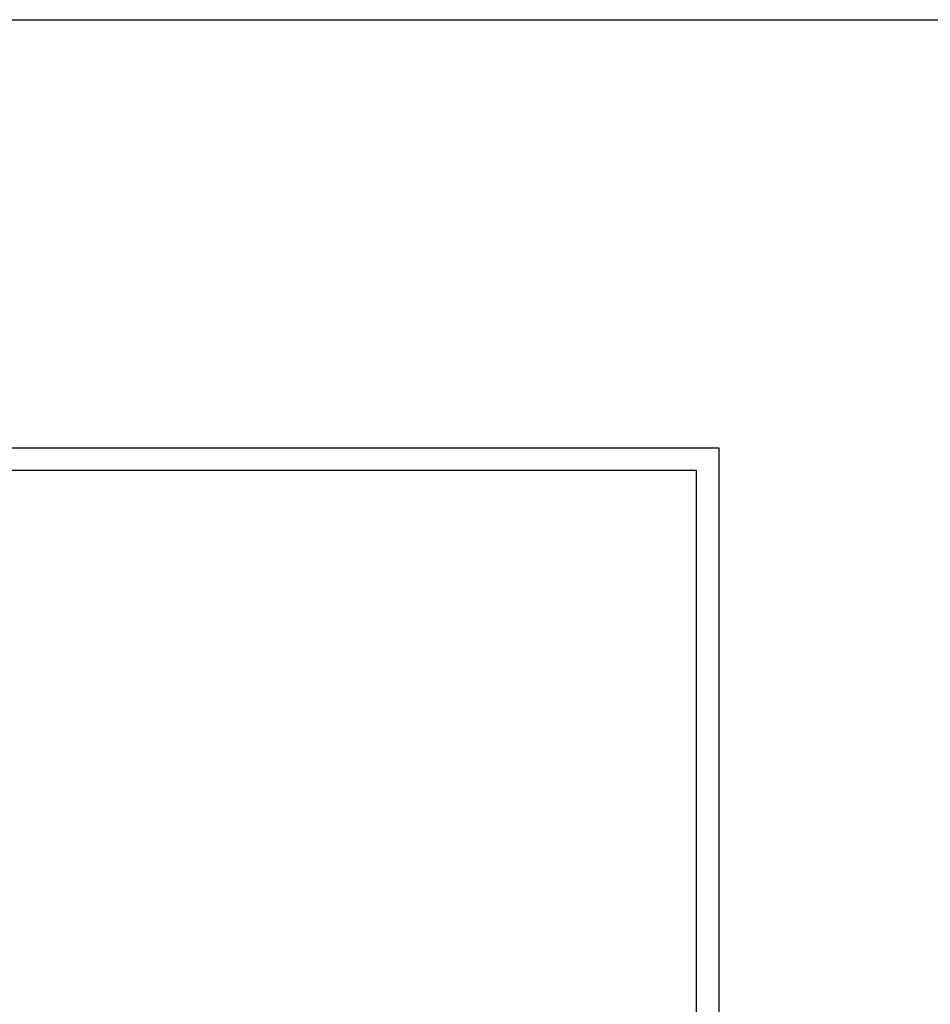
# Model space of a CAD drawing. Extents: x -119078 to 1619993, y 264752 to 340742.
# Tile 157 of 220: x 954782 to 975061, y 314168 to 336081. Entities that reach past the tile are written whole.
import ezdxf

# ---------------------------------------------------------------- set-up
doc = ezdxf.new("R2010")
doc.units = 0
doc.header["$MEASUREMENT"] = 0
doc.linetypes.add('CONTI', pattern=[0])
doc.layers.get('0').update_dxf_attribs({"color": 250, "linetype": 'CONTI'})
doc.layers.add('PDF _Геометрия', color=250, linetype='Continuous')
doc.layers.add('Ярлык', color=1, linetype='Continuous')
doc.styles.add('ISO', font='times.ttf')

msp = doc.modelspace()

# ---------------------------------------------------------------- linework, layer by layer
at = {"color": 3}
msp.add_lwpolyline([(1020880.372, 292255.882), (925842.861, 292255.882), (925842.861, 336080.888), (1020880.372, 336080.888)], close=True, dxfattribs=at)
at = {"layer": 'PDF _Геометрия', "lineweight": -3}
msp.add_lwpolyline([(928352.393, 326552.61), (970348.157, 326552.61), (970348.157, 296859.235), (928352.393, 296859.235)], dxfattribs=at)
at = {"layer": 'PDF _Геометрия', "lineweight": 30}
msp.add_lwpolyline([(930350.579, 326053.064), (969848.611, 326053.064), (969848.611, 297358.782), (930350.579, 297358.782)], close=True, dxfattribs=at)

# ---------------------------------------------------------------- texts
at = {"layer": 'Ярлык', "color": 165, "lineweight": 50, "char_height": 253.56783, "attachment_point": 1, "style": 'ISO'}
for s, insert, width in [('\\pi5485.19957;{\\fISOCPEUR|b0|i1|c204|p34;\\H2.7606x;\\C167;\\c8277566;ООО  \\fISOCPEUR|b0|i1|c0|p34;"UNIVER  PRO STILE"\\fISOCPEUR|b1|i1|c204|p34;\\Q15;\\T1.25; \\fArial|b1|i0|c204|p34;\\H0.36224x;\\T1.15;   \\fArial|b0|i0|c204|p34;\\T1;          }', (-90957.556, 325671.286), 25625.47242), ('\\pi5485.19957;{\\fISOCPEUR|b0|i1|c204|p34;\\H2.7606x;\\C167;\\c8277566;ООО  \\fISOCPEUR|b0|i1|c0|p34;"UNIVER  PRO STILE"\\fISOCPEUR|b1|i1|c204|p34;\\Q15;\\T1.25; \\fArial|b1|i0|c204|p34;\\H0.36224x;\\T1.15;   \\fArial|b0|i0|c204|p34;\\T1;          }', (-41908.934, 325671.286), 25625.47242), ('{\\C167;\\c8277566;             \\P\\P\\pi6540.45083;\\fISOCPEUR|b0|i1|c204|p34;\\H0.98593x;Лицензия  \\fISOCPEUR|b0|i1|c0|p34;№ 072193 \\fISOCPEUR|b0|i1|c204|p34;от \\fISOCPEUR|b0|i1|c0|p34;3 \\fISOCPEUR|b0|i1|c204|p34;апреля \\fISOCPEUR|b0|i1|c0|p34;202\\fISOCPEUR|b0|i1|c204|p34;3г\\fISOCPEUR|b0|i1|c0|p34;. \\P\\pi2223.49782;\\fISOCPEUR|b0|i1|c204|p34;Министерство строительства и жилищно-коммунального хозяйства Республики Узбекистан}', (-89126.802, 324659.709), 19682.04146), ('{\\C167;\\c8277566;             \\P\\P\\pi6540.45083;\\fISOCPEUR|b0|i1|c204|p34;\\H0.98593x;Лицензия  \\fISOCPEUR|b0|i1|c0|p34;№ 072193 \\fISOCPEUR|b0|i1|c204|p34;от \\fISOCPEUR|b0|i1|c0|p34;3 \\fISOCPEUR|b0|i1|c204|p34;апреля \\fISOCPEUR|b0|i1|c0|p34;202\\fISOCPEUR|b0|i1|c204|p34;3г\\fISOCPEUR|b0|i1|c0|p34;. \\P\\pi2223.49782;\\fISOCPEUR|b0|i1|c204|p34;Министерство строительства и жилищно-коммунального хозяйства Республики Узбекистан}', (-40078.181, 324659.709), 19682.04146)]:
    msp.add_mtext(s, dxfattribs=dict(at, insert=insert, width=width))

doc.saveas('drawing.dxf')
